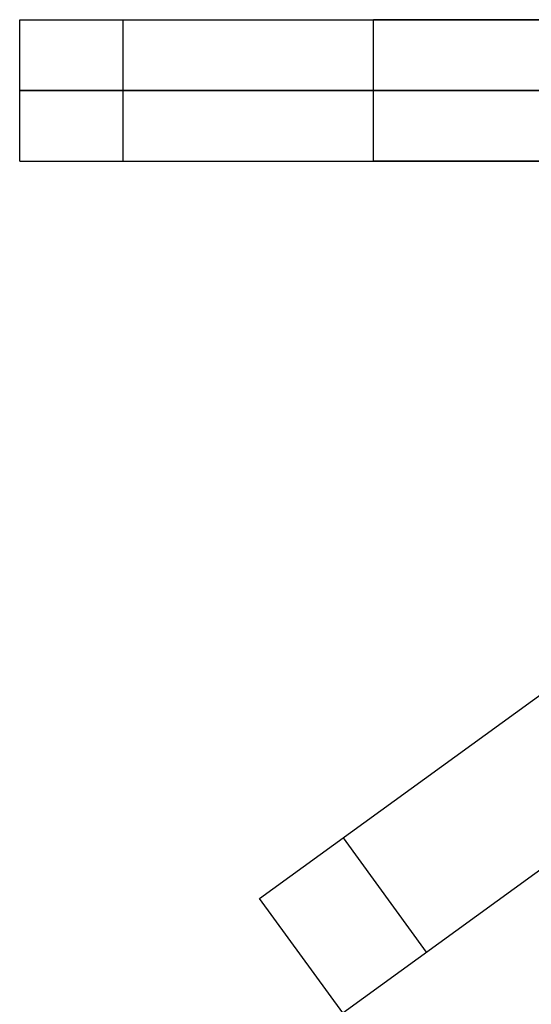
# Model space of a CAD drawing. Header units: centimetres. Extents: x 100.6 to 125.6, y -12.1 to 12.1.
# Tile 2 of 10: x 100.6 to 105, y -7.8 to 0.6. Entities that reach past the tile are written whole.
import ezdxf

# ---------------------------------------------------------------- set-up
doc = ezdxf.new("R2010")
doc.units = ezdxf.units.CM
doc.layers.add('Capa 04', color=7, linetype='Continuous')

msp = doc.modelspace()

# ---------------------------------------------------------------- linework, layer by layer
at = {"layer": 'Capa 04'}
for points in [[(100.6208, -0.6), (100.6208, 0.6)], [(100.6208, -0.6), (100.6208, 0.6)], [(100.6208, -0.6), (100.6208, 0.6)], [(100.6208, 0.6), (106.6208, 0.6)], [(101.4995, -0.6), (101.4995, 0.6)], [(101.4995, -0.6), (101.4995, 0.6)], [(103.6208, -0.6), (103.6208, 0.6)], [(107.1208, 0.6), (103.6208, 0.6)], [(103.6208, -0.6), (103.6208, 0.6)], [(103.6208, 0.6), (107.1208, 0.6)], [(107.1208, 0), (103.6208, 0)], [(103.6208, 0), (107.1208, 0)], [(100.6208, -0.6), (106.6208, -0.6)], [(107.1208, -0.6), (103.6208, -0.6)], [(103.6208, -0.6), (107.1208, -0.6)], [(102.6554, -6.8619), (107.5095, -3.3352)], [(103.3608, -7.8327), (108.2149, -4.306)], [(104.0716, -7.3163), (103.3663, -6.3454)], [(104.0716, -7.3163), (103.3663, -6.3454)], [(103.3608, -7.8327), (102.6554, -6.8619)], [(103.3608, -7.8327), (102.6554, -6.8619)], [(103.3608, -7.8327), (102.6554, -6.8619)]]:
    msp.add_lwpolyline(points, dxfattribs=at)
at = {"layer": 'Capa 04', "extrusion": (0, 1, 0)}
for points in [[(-103.6208, -220.0989), (-103.5542, -220.0982), (-103.4871, -220.096), (-103.4194, -220.0922), (-103.3512, -220.0868), (-103.2827, -220.0798), (-103.2137, -220.0712), (-103.1444, -220.0609), (-103.0749, -220.0489), (-103.0052, -220.0351), (-102.9353, -220.0196), (-102.8653, -220.0023), (-102.7953, -219.9831), (-102.7254, -219.9622), (-102.6556, -219.9394), (-102.5859, -219.9148), (-102.5165, -219.8883), (-102.4474, -219.86), (-102.3788, -219.8298), (-102.3106, -219.7977), (-102.2429, -219.7638), (-102.1759, -219.728), (-102.1095, -219.6905), (-102.0439, -219.6511), (-101.9792, -219.6099), (-101.9153, -219.567), (-101.8524, -219.5224), (-101.7906, -219.476), (-101.7299, -219.428), (-101.6704, -219.3784), (-101.6121, -219.3272), (-101.5551, -219.2745), (-101.4995, -219.2203), (-101.4453, -219.1646), (-101.3926, -219.1077), (-101.3414, -219.0494), (-101.2917, -218.9898), (-101.2437, -218.9291), (-101.1974, -218.8673), (-101.1527, -218.8044), (-101.1098, -218.7406), (-101.0686, -218.6758), (-101.0293, -218.6102), (-100.9917, -218.5439), (-100.9559, -218.4768), (-100.922, -218.4092), (-100.89, -218.341), (-100.8598, -218.2723), (-100.8314, -218.2032), (-100.8049, -218.1338), (-100.7803, -218.0642), (-100.7575, -217.9944), (-100.7366, -217.9244), (-100.7175, -217.8544), (-100.7002, -217.7845), (-100.6846, -217.7146), (-100.6709, -217.6448), (-100.6589, -217.5753), (-100.6485, -217.506), (-100.6399, -217.4371), (-100.6329, -217.3685), (-100.6276, -217.3004), (-100.6238, -217.2327), (-100.6215, -217.1655), (-100.6208, -217.0989)], [(-100.6208, -183.0989), (-100.6215, -183.0324), (-100.6238, -182.9652), (-100.6276, -182.8975), (-100.6329, -182.8294), (-100.6399, -182.7608), (-100.6485, -182.6919), (-100.6589, -182.6226), (-100.6709, -182.5531), (-100.6846, -182.4833), (-100.7002, -182.4134), (-100.7175, -182.3435), (-100.7366, -182.2735), (-100.7575, -182.2035), (-100.7803, -182.1337), (-100.8049, -182.0641), (-100.8314, -181.9947), (-100.8598, -181.9256), (-100.89, -181.8569), (-100.922, -181.7887), (-100.9559, -181.7211), (-100.9917, -181.654), (-101.0293, -181.5877), (-101.0686, -181.5221), (-101.1098, -181.4573), (-101.1527, -181.3935), (-101.1974, -181.3306), (-101.2437, -181.2688), (-101.2917, -181.208), (-101.3414, -181.1485), (-101.3926, -181.0902), (-101.4453, -181.0332), (-101.4995, -180.9776), (-101.5551, -180.9234), (-101.6121, -180.8707), (-101.6704, -180.8195), (-101.7299, -180.7699), (-101.7906, -180.7219), (-101.8524, -180.6755), (-101.9153, -180.6309), (-101.9792, -180.588), (-102.0439, -180.5468), (-102.1095, -180.5074), (-102.1759, -180.4698), (-102.2429, -180.4341), (-102.3106, -180.4002), (-102.3788, -180.3681), (-102.4474, -180.3379), (-102.5165, -180.3096), (-102.5859, -180.2831), (-102.6556, -180.2585), (-102.7254, -180.2357), (-102.7953, -180.2147), (-102.8653, -180.1956), (-102.9353, -180.1783), (-103.0052, -180.1628), (-103.0749, -180.149), (-103.1444, -180.137), (-103.2137, -180.1267), (-103.2827, -180.1181), (-103.3512, -180.1111), (-103.4194, -180.1057), (-103.4871, -180.1019), (-103.5542, -180.0997), (-103.6208, -180.0989)], [(-103.6208, -220.0989), (-103.5542, -220.0982), (-103.4871, -220.096), (-103.4194, -220.0922), (-103.3512, -220.0868), (-103.2827, -220.0798), (-103.2137, -220.0712), (-103.1444, -220.0609), (-103.0749, -220.0489), (-103.0052, -220.0351), (-102.9353, -220.0196), (-102.8653, -220.0023), (-102.7953, -219.9831), (-102.7254, -219.9622), (-102.6556, -219.9394), (-102.5859, -219.9148), (-102.5165, -219.8883), (-102.4474, -219.86), (-102.3788, -219.8298), (-102.3106, -219.7977), (-102.2429, -219.7638), (-102.1759, -219.728), (-102.1095, -219.6905), (-102.0439, -219.6511), (-101.9792, -219.6099), (-101.9153, -219.567), (-101.8524, -219.5224), (-101.7906, -219.476), (-101.7299, -219.428), (-101.6704, -219.3784), (-101.6121, -219.3272), (-101.5551, -219.2745), (-101.4995, -219.2203), (-101.4453, -219.1646), (-101.3926, -219.1077), (-101.3414, -219.0494), (-101.2917, -218.9898), (-101.2437, -218.9291), (-101.1974, -218.8673), (-101.1527, -218.8044), (-101.1098, -218.7406), (-101.0686, -218.6758), (-101.0293, -218.6102), (-100.9917, -218.5439), (-100.9559, -218.4768), (-100.922, -218.4092), (-100.89, -218.341), (-100.8598, -218.2723), (-100.8314, -218.2032), (-100.8049, -218.1338), (-100.7803, -218.0642), (-100.7575, -217.9944), (-100.7366, -217.9244), (-100.7175, -217.8544), (-100.7002, -217.7845), (-100.6846, -217.7146), (-100.6709, -217.6448), (-100.6589, -217.5753), (-100.6485, -217.506), (-100.6399, -217.4371), (-100.6329, -217.3685), (-100.6276, -217.3004), (-100.6238, -217.2327), (-100.6215, -217.1655), (-100.6208, -217.0989)], [(-100.6208, -183.0989), (-100.6215, -183.0324), (-100.6238, -182.9652), (-100.6276, -182.8975), (-100.6329, -182.8294), (-100.6399, -182.7608), (-100.6485, -182.6919), (-100.6589, -182.6226), (-100.6709, -182.5531), (-100.6846, -182.4833), (-100.7002, -182.4134), (-100.7175, -182.3435), (-100.7366, -182.2735), (-100.7575, -182.2035), (-100.7803, -182.1337), (-100.8049, -182.0641), (-100.8314, -181.9947), (-100.8598, -181.9256), (-100.89, -181.8569), (-100.922, -181.7887), (-100.9559, -181.7211), (-100.9917, -181.654), (-101.0293, -181.5877), (-101.0686, -181.5221), (-101.1098, -181.4573), (-101.1527, -181.3935), (-101.1974, -181.3306), (-101.2437, -181.2688), (-101.2917, -181.208), (-101.3414, -181.1485), (-101.3926, -181.0902), (-101.4453, -181.0332), (-101.4995, -180.9776), (-101.5551, -180.9234), (-101.6121, -180.8707), (-101.6704, -180.8195), (-101.7299, -180.7699), (-101.7906, -180.7219), (-101.8524, -180.6755), (-101.9153, -180.6309), (-101.9792, -180.588), (-102.0439, -180.5468), (-102.1095, -180.5074), (-102.1759, -180.4698), (-102.2429, -180.4341), (-102.3106, -180.4002), (-102.3788, -180.3681), (-102.4474, -180.3379), (-102.5165, -180.3096), (-102.5859, -180.2831), (-102.6556, -180.2585), (-102.7254, -180.2357), (-102.7953, -180.2147), (-102.8653, -180.1956), (-102.9353, -180.1783), (-103.0052, -180.1628), (-103.0749, -180.149), (-103.1444, -180.137), (-103.2137, -180.1267), (-103.2827, -180.1181), (-103.3512, -180.1111), (-103.4194, -180.1057), (-103.4871, -180.1019), (-103.5542, -180.0997), (-103.6208, -180.0989)], [(-103.6208, -220.0989), (-103.5542, -220.0982), (-103.4871, -220.096), (-103.4194, -220.0922), (-103.3512, -220.0868), (-103.2827, -220.0798), (-103.2137, -220.0712), (-103.1444, -220.0609), (-103.0749, -220.0489), (-103.0052, -220.0351), (-102.9353, -220.0196), (-102.8653, -220.0023), (-102.7953, -219.9831), (-102.7254, -219.9622), (-102.6556, -219.9394), (-102.5859, -219.9148), (-102.5165, -219.8883), (-102.4474, -219.86), (-102.3788, -219.8298), (-102.3106, -219.7977), (-102.2429, -219.7638), (-102.1759, -219.728), (-102.1095, -219.6905), (-102.0439, -219.6511), (-101.9792, -219.6099), (-101.9153, -219.567), (-101.8524, -219.5224), (-101.7906, -219.476), (-101.7299, -219.428), (-101.6704, -219.3784), (-101.6121, -219.3272), (-101.5551, -219.2745), (-101.4995, -219.2203), (-101.4453, -219.1646), (-101.3926, -219.1077), (-101.3414, -219.0494), (-101.2917, -218.9898), (-101.2437, -218.9291), (-101.1974, -218.8673), (-101.1527, -218.8044), (-101.1098, -218.7406), (-101.0686, -218.6758), (-101.0293, -218.6102), (-100.9917, -218.5439), (-100.9559, -218.4768), (-100.922, -218.4092), (-100.89, -218.341), (-100.8598, -218.2723), (-100.8314, -218.2032), (-100.8049, -218.1338), (-100.7803, -218.0642), (-100.7575, -217.9944), (-100.7366, -217.9244), (-100.7175, -217.8544), (-100.7002, -217.7845), (-100.6846, -217.7146), (-100.6709, -217.6448), (-100.6589, -217.5753), (-100.6485, -217.506), (-100.6399, -217.4371), (-100.6329, -217.3685), (-100.6276, -217.3004), (-100.6238, -217.2327), (-100.6215, -217.1655), (-100.6208, -217.0989)], [(-100.6208, -183.0989), (-100.6215, -183.0324), (-100.6238, -182.9652), (-100.6276, -182.8975), (-100.6329, -182.8294), (-100.6399, -182.7608), (-100.6485, -182.6919), (-100.6589, -182.6226), (-100.6709, -182.5531), (-100.6846, -182.4833), (-100.7002, -182.4134), (-100.7175, -182.3435), (-100.7366, -182.2735), (-100.7575, -182.2035), (-100.7803, -182.1337), (-100.8049, -182.0641), (-100.8314, -181.9947), (-100.8598, -181.9256), (-100.89, -181.8569), (-100.922, -181.7887), (-100.9559, -181.7211), (-100.9917, -181.654), (-101.0293, -181.5877), (-101.0686, -181.5221), (-101.1098, -181.4573), (-101.1527, -181.3935), (-101.1974, -181.3306), (-101.2437, -181.2688), (-101.2917, -181.208), (-101.3414, -181.1485), (-101.3926, -181.0902), (-101.4453, -181.0332), (-101.4995, -180.9776), (-101.5551, -180.9234), (-101.6121, -180.8707), (-101.6704, -180.8195), (-101.7299, -180.7699), (-101.7906, -180.7219), (-101.8524, -180.6755), (-101.9153, -180.6309), (-101.9792, -180.588), (-102.0439, -180.5468), (-102.1095, -180.5074), (-102.1759, -180.4698), (-102.2429, -180.4341), (-102.3106, -180.4002), (-102.3788, -180.3681), (-102.4474, -180.3379), (-102.5165, -180.3096), (-102.5859, -180.2831), (-102.6556, -180.2585), (-102.7254, -180.2357), (-102.7953, -180.2147), (-102.8653, -180.1956), (-102.9353, -180.1783), (-103.0052, -180.1628), (-103.0749, -180.149), (-103.1444, -180.137), (-103.2137, -180.1267), (-103.2827, -180.1181), (-103.3512, -180.1111), (-103.4194, -180.1057), (-103.4871, -180.1019), (-103.5542, -180.0997), (-103.6208, -180.0989)]]:
    msp.add_lwpolyline(points, dxfattribs=at)
at = {"layer": 'Capa 04', "extrusion": (1, 0, 0)}
for points in [[(0.6, -217.0989), (0.6, -183.0989)], [(0, -217.0989), (0, -183.0989)], [(-0.6, -217.0989), (-0.6, -183.0989)], [(-6.8619, -217.0989), (-6.8619, -183.0989)], [(-7.3473, -217.0989), (-7.3473, -183.0989)]]:
    msp.add_lwpolyline(points, dxfattribs=at)
at = {"layer": 'Capa 04', "extrusion": (-0.587785, 0.809017, 4.31133e-16)}
msp.add_lwpolyline([(-82.0166, -220.0989), (-81.9501, -220.0982), (-81.8829, -220.096), (-81.8152, -220.0922), (-81.7471, -220.0868), (-81.6785, -220.0798), (-81.6096, -220.0712), (-81.5403, -220.0609), (-81.4708, -220.0489), (-81.401, -220.0351), (-81.3311, -220.0196), (-81.2612, -220.0023), (-81.1912, -219.9831), (-81.1212, -219.9622), (-81.0514, -219.9394), (-80.9818, -219.9148), (-80.9124, -219.8883), (-80.8433, -219.86), (-80.7746, -219.8298), (-80.7064, -219.7977), (-80.6388, -219.7638), (-80.5717, -219.728), (-80.5054, -219.6905), (-80.4398, -219.6511), (-80.375, -219.6099), (-80.3112, -219.567), (-80.2483, -219.5224), (-80.1865, -219.476), (-80.1258, -219.428), (-80.0662, -219.3784), (-80.0079, -219.3272), (-79.9509, -219.2745), (-79.8953, -219.2203), (-79.8411, -219.1646), (-79.7884, -219.1077), (-79.7372, -219.0494), (-79.6876, -218.9898), (-79.6396, -218.9291), (-79.5932, -218.8673), (-79.5486, -218.8044), (-79.5057, -218.7406), (-79.4645, -218.6758), (-79.4251, -218.6102), (-79.3875, -218.5439), (-79.3518, -218.4768), (-79.3179, -218.4092), (-79.2858, -218.341), (-79.2556, -218.2723), (-79.2273, -218.2032), (-79.2008, -218.1338), (-79.1762, -218.0642), (-79.1534, -217.9944), (-79.1324, -217.9244), (-79.1133, -217.8544), (-79.096, -217.7845), (-79.0805, -217.7146), (-79.0667, -217.6448), (-79.0547, -217.5753), (-79.0444, -217.506), (-79.0358, -217.4371), (-79.0288, -217.3685), (-79.0234, -217.3004), (-79.0196, -217.2327), (-79.0174, -217.1655), (-79.0166, -217.0989)], dxfattribs=at)
at = {"layer": 'Capa 04', "extrusion": (-0.587785, 0.809017, 3.99151e-15)}
msp.add_lwpolyline([(-79.0166, -183.0989), (-79.0174, -183.0324), (-79.0196, -182.9652), (-79.0234, -182.8975), (-79.0288, -182.8294), (-79.0358, -182.7608), (-79.0444, -182.6919), (-79.0547, -182.6226), (-79.0667, -182.5531), (-79.0805, -182.4833), (-79.096, -182.4134), (-79.1133, -182.3435), (-79.1324, -182.2735), (-79.1534, -182.2035), (-79.1762, -182.1337), (-79.2008, -182.0641), (-79.2273, -181.9947), (-79.2556, -181.9256), (-79.2858, -181.8569), (-79.3179, -181.7887), (-79.3518, -181.7211), (-79.3875, -181.654), (-79.4251, -181.5877), (-79.4645, -181.5221), (-79.5057, -181.4573), (-79.5486, -181.3935), (-79.5932, -181.3306), (-79.6396, -181.2688), (-79.6876, -181.208), (-79.7372, -181.1485), (-79.7884, -181.0902), (-79.8411, -181.0332), (-79.8953, -180.9776), (-79.9509, -180.9234), (-80.0079, -180.8707), (-80.0662, -180.8195), (-80.1258, -180.7699), (-80.1865, -180.7219), (-80.2483, -180.6755), (-80.3112, -180.6309), (-80.375, -180.588), (-80.4398, -180.5468), (-80.5054, -180.5074), (-80.5717, -180.4698), (-80.6388, -180.4341), (-80.7064, -180.4002), (-80.7746, -180.3681), (-80.8433, -180.3379), (-80.9124, -180.3096), (-80.9818, -180.2831), (-81.0514, -180.2585), (-81.1212, -180.2357), (-81.1912, -180.2147), (-81.2612, -180.1956), (-81.3311, -180.1783), (-81.401, -180.1628), (-81.4708, -180.149), (-81.5403, -180.137), (-81.6096, -180.1267), (-81.6785, -180.1181), (-81.7471, -180.1111), (-81.8152, -180.1057), (-81.8829, -180.1019), (-81.9501, -180.0997), (-82.0166, -180.0989)], dxfattribs=at)
at = {"layer": 'Capa 04', "extrusion": (-0.587785, 0.809017, 9.87289e-16)}
msp.add_lwpolyline([(-82.0166, -220.0989), (-81.9501, -220.0982), (-81.8829, -220.096), (-81.8152, -220.0922), (-81.7471, -220.0868), (-81.6785, -220.0798), (-81.6096, -220.0712), (-81.5403, -220.0609), (-81.4708, -220.0489), (-81.401, -220.0351), (-81.3311, -220.0196), (-81.2612, -220.0023), (-81.1912, -219.9831), (-81.1212, -219.9622), (-81.0514, -219.9394), (-80.9818, -219.9148), (-80.9124, -219.8883), (-80.8433, -219.86), (-80.7746, -219.8298), (-80.7064, -219.7977), (-80.6388, -219.7638), (-80.5717, -219.728), (-80.5054, -219.6905), (-80.4398, -219.6511), (-80.375, -219.6099), (-80.3112, -219.567), (-80.2483, -219.5224), (-80.1865, -219.476), (-80.1258, -219.428), (-80.0662, -219.3784), (-80.0079, -219.3272), (-79.9509, -219.2745), (-79.8953, -219.2203), (-79.8411, -219.1646), (-79.7884, -219.1077), (-79.7372, -219.0494), (-79.6876, -218.9898), (-79.6396, -218.9291), (-79.5932, -218.8673), (-79.5486, -218.8044), (-79.5057, -218.7406), (-79.4645, -218.6758), (-79.4251, -218.6102), (-79.3875, -218.5439), (-79.3518, -218.4768), (-79.3179, -218.4092), (-79.2858, -218.341), (-79.2556, -218.2723), (-79.2273, -218.2032), (-79.2008, -218.1338), (-79.1762, -218.0642), (-79.1534, -217.9944), (-79.1324, -217.9244), (-79.1133, -217.8544), (-79.096, -217.7845), (-79.0805, -217.7146), (-79.0667, -217.6448), (-79.0547, -217.5753), (-79.0444, -217.506), (-79.0358, -217.4371), (-79.0288, -217.3685), (-79.0234, -217.3004), (-79.0196, -217.2327), (-79.0174, -217.1655), (-79.0166, -217.0989)], dxfattribs=at)
at = {"layer": 'Capa 04', "extrusion": (-0.587785, 0.809017, -2.7534e-15)}
msp.add_lwpolyline([(-79.0166, -183.0989), (-79.0174, -183.0324), (-79.0196, -182.9652), (-79.0234, -182.8975), (-79.0288, -182.8294), (-79.0358, -182.7608), (-79.0444, -182.6919), (-79.0547, -182.6226), (-79.0667, -182.5531), (-79.0805, -182.4833), (-79.096, -182.4134), (-79.1133, -182.3435), (-79.1324, -182.2735), (-79.1534, -182.2035), (-79.1762, -182.1337), (-79.2008, -182.0641), (-79.2273, -181.9947), (-79.2556, -181.9256), (-79.2858, -181.8569), (-79.3179, -181.7887), (-79.3518, -181.7211), (-79.3875, -181.654), (-79.4251, -181.5877), (-79.4645, -181.5221), (-79.5057, -181.4573), (-79.5486, -181.3935), (-79.5932, -181.3306), (-79.6396, -181.2688), (-79.6876, -181.208), (-79.7372, -181.1485), (-79.7884, -181.0902), (-79.8411, -181.0332), (-79.8953, -180.9776), (-79.9509, -180.9234), (-80.0079, -180.8707), (-80.0662, -180.8195), (-80.1258, -180.7699), (-80.1865, -180.7219), (-80.2483, -180.6755), (-80.3112, -180.6309), (-80.375, -180.588), (-80.4398, -180.5468), (-80.5054, -180.5074), (-80.5717, -180.4698), (-80.6388, -180.4341), (-80.7064, -180.4002), (-80.7746, -180.3681), (-80.8433, -180.3379), (-80.9124, -180.3096), (-80.9818, -180.2831), (-81.0514, -180.2585), (-81.1212, -180.2357), (-81.1912, -180.2147), (-81.2612, -180.1956), (-81.3311, -180.1783), (-81.401, -180.1628), (-81.4708, -180.149), (-81.5403, -180.137), (-81.6096, -180.1267), (-81.6785, -180.1181), (-81.7471, -180.1111), (-81.8152, -180.1057), (-81.8829, -180.1019), (-81.9501, -180.0997), (-82.0166, -180.0989)], dxfattribs=at)
at = {"layer": 'Capa 04', "extrusion": (-0.587785, 0.809017, 1.56553e-15)}
msp.add_lwpolyline([(-82.0166, -220.0989), (-81.9501, -220.0982), (-81.8829, -220.096), (-81.8152, -220.0922), (-81.7471, -220.0868), (-81.6785, -220.0798), (-81.6096, -220.0712), (-81.5403, -220.0609), (-81.4708, -220.0489), (-81.401, -220.0351), (-81.3311, -220.0196), (-81.2612, -220.0023), (-81.1912, -219.9831), (-81.1212, -219.9622), (-81.0514, -219.9394), (-80.9818, -219.9148), (-80.9124, -219.8883), (-80.8433, -219.86), (-80.7746, -219.8298), (-80.7064, -219.7977), (-80.6388, -219.7638), (-80.5717, -219.728), (-80.5054, -219.6905), (-80.4398, -219.6511), (-80.375, -219.6099), (-80.3112, -219.567), (-80.2483, -219.5224), (-80.1865, -219.476), (-80.1258, -219.428), (-80.0662, -219.3784), (-80.0079, -219.3272), (-79.9509, -219.2745), (-79.8953, -219.2203), (-79.8411, -219.1646), (-79.7884, -219.1077), (-79.7372, -219.0494), (-79.6876, -218.9898), (-79.6396, -218.9291), (-79.5932, -218.8673), (-79.5486, -218.8044), (-79.5057, -218.7406), (-79.4645, -218.6758), (-79.4251, -218.6102), (-79.3875, -218.5439), (-79.3518, -218.4768), (-79.3179, -218.4092), (-79.2858, -218.341), (-79.2556, -218.2723), (-79.2273, -218.2032), (-79.2008, -218.1338), (-79.1762, -218.0642), (-79.1534, -217.9944), (-79.1324, -217.9244), (-79.1133, -217.8544), (-79.096, -217.7845), (-79.0805, -217.7146), (-79.0667, -217.6448), (-79.0547, -217.5753), (-79.0444, -217.506), (-79.0358, -217.4371), (-79.0288, -217.3685), (-79.0234, -217.3004), (-79.0196, -217.2327), (-79.0174, -217.1655), (-79.0166, -217.0989)], dxfattribs=at)
at = {"layer": 'Capa 04', "extrusion": (-0.587785, 0.809017, -2.15777e-15)}
msp.add_lwpolyline([(-79.0166, -183.0989), (-79.0174, -183.0324), (-79.0196, -182.9652), (-79.0234, -182.8975), (-79.0288, -182.8294), (-79.0358, -182.7608), (-79.0444, -182.6919), (-79.0547, -182.6226), (-79.0667, -182.5531), (-79.0805, -182.4833), (-79.096, -182.4134), (-79.1133, -182.3435), (-79.1324, -182.2735), (-79.1534, -182.2035), (-79.1762, -182.1337), (-79.2008, -182.0641), (-79.2273, -181.9947), (-79.2556, -181.9256), (-79.2858, -181.8569), (-79.3179, -181.7887), (-79.3518, -181.7211), (-79.3875, -181.654), (-79.4251, -181.5877), (-79.4645, -181.5221), (-79.5057, -181.4573), (-79.5486, -181.3935), (-79.5932, -181.3306), (-79.6396, -181.2688), (-79.6876, -181.208), (-79.7372, -181.1485), (-79.7884, -181.0902), (-79.8411, -181.0332), (-79.8953, -180.9776), (-79.9509, -180.9234), (-80.0079, -180.8707), (-80.0662, -180.8195), (-80.1258, -180.7699), (-80.1865, -180.7219), (-80.2483, -180.6755), (-80.3112, -180.6309), (-80.375, -180.588), (-80.4398, -180.5468), (-80.5054, -180.5074), (-80.5717, -180.4698), (-80.6388, -180.4341), (-80.7064, -180.4002), (-80.7746, -180.3681), (-80.8433, -180.3379), (-80.9124, -180.3096), (-80.9818, -180.2831), (-81.0514, -180.2585), (-81.1212, -180.2357), (-81.1912, -180.2147), (-81.2612, -180.1956), (-81.3311, -180.1783), (-81.401, -180.1628), (-81.4708, -180.149), (-81.5403, -180.137), (-81.6096, -180.1267), (-81.6785, -180.1181), (-81.7471, -180.1111), (-81.8152, -180.1057), (-81.8829, -180.1019), (-81.9501, -180.0997), (-82.0166, -180.0989)], dxfattribs=at)

doc.saveas('drawing.dxf')
